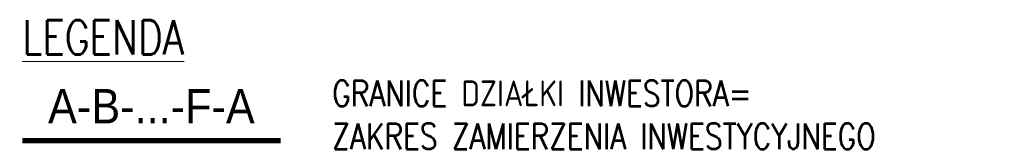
# Model space of a CAD drawing. Extents: x 7490163 to 7490671, y 5783984 to 5784563.
# Tile 43 of 43: x 7490613.96 to 7490671.16, y 5784447.43 to 5784454.8. Entities that reach past the tile are written whole.
import ezdxf

# ---------------------------------------------------------------- set-up
doc = ezdxf.new("R2010")
doc.units = 0
doc.header["$MEASUREMENT"] = 0
doc.linetypes.add('HIDDEN', pattern=[0.375, 0.25, -0.125])
doc.layers.add('___granice działki', color=7, linetype='CONTINUOUS', lineweight=60)
doc.layers.add('___opis', color=7, linetype='CONTINUOUS', lineweight=20)
doc.styles.add('ROMANS', font='romans.shx', dxfattribs={"width": 0.8})
doc.styles.add('WYMIAR', font='arial.ttf', dxfattribs={"width": 0.9, "height": 0.9})

msp = doc.modelspace()

# ---------------------------------------------------------------- linework, layer by layer
at = {"layer": '___granice działki', "color": 7, "linetype": 'HIDDEN', "ltscale": 20, "const_width": 0.3}
msp.add_lwpolyline([(7490614.115, 5784447.764), (7490629.115, 5784447.764)], dxfattribs=at)

# ---------------------------------------------------------------- texts
at = {"layer": '___granice działki', "lineweight": 35, "insert": (7490621.615, 5784449.764), "char_height": 2, "width": 9.40152, "attachment_point": 5, "style": 'WYMIAR'}
msp.add_mtext('A-B-...-F-A', dxfattribs=at)
at = {"layer": '___opis', "insert": (7490614.115, 5784453.764), "char_height": 2, "width": 51.57989, "attachment_point": 4, "style": 'ROMANS'}
msp.add_mtext('\\pt2;{\\LLEGENDA}', dxfattribs=at)
at = {"layer": '___opis', "color": 7, "insert": (7490632.115, 5784449.264), "char_height": 1.5, "width": 44.54956, "attachment_point": 4, "style": 'ROMANS'}
msp.add_mtext('GRANICE DZIAŁKI INWESTORA=\\PZAKRES ZAMIERZENIA INWESTYCYJNEGO', dxfattribs=at)

doc.saveas('drawing.dxf')
